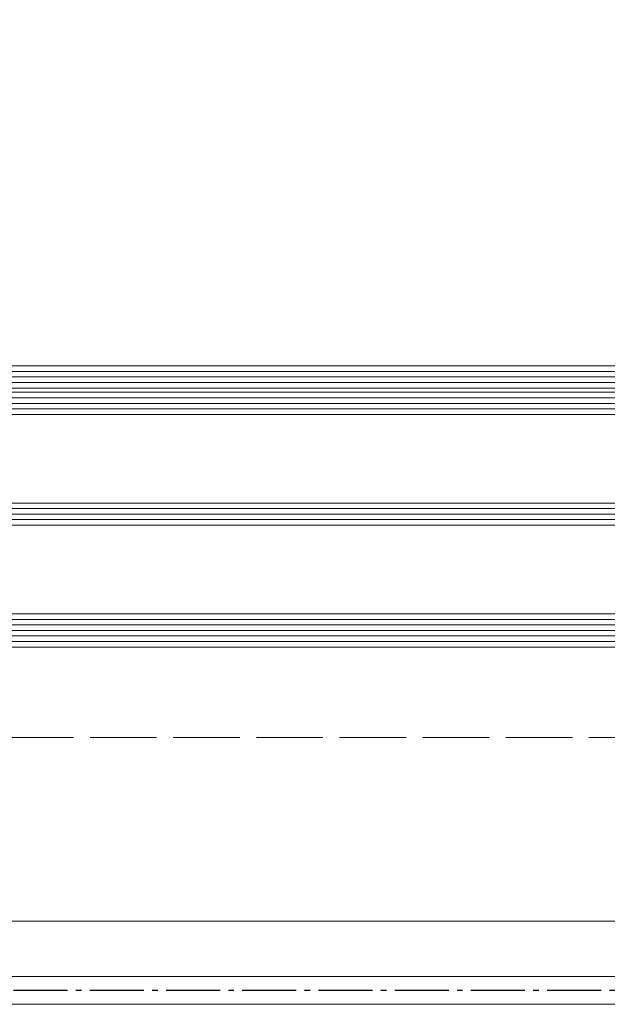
# Model space of a CAD drawing. Header units: inches. Extents: x 44881 to 156022, y 58140 to 83978.
# Tile 107 of 256: x 98654 to 98760, y 72383 to 72560. Entities that reach past the tile are written whole.
import ezdxf

# ---------------------------------------------------------------- set-up
doc = ezdxf.new("R2010")
doc.units = ezdxf.units.IN
doc.linetypes.add('ACAD_ISO02W100', pattern=[15, 12, -3])
doc.linetypes.add('AM_DIN_G_W050', pattern=[13.75, 9.75, -1.5, 1, -1.5])
for name, color, linetype, lineweight in [('!_A_01_TENKÁ', 8, 'Continuous', 13), ('!_A_03_ČIARKOVANÁ', 41, 'ACAD_ISO02W100', 13), ('_MB_kreskowanie_szklo_0.09', 157, 'Continuous', 9), ('_MB_szklo_0.15', 142, 'Continuous', 15), ('AM_7', 4, 'AM_DIN_G_W050', 25)]:
    doc.layers.add(name, color=color, linetype=linetype, lineweight=lineweight)

# ---------------------------------------------------------------- blocks, each defined once
blk = doc.blocks.new('*U363')
at = {"layer": '_MB_kreskowanie_szklo_0.09'}
for points in [[(0, -1), (738, -1)], [(0, -2), (738, -2)], [(0, -3), (738, -3)], [(0, -4), (738, -4)], [(0, -5), (738, -5)], [(0, -23), (738, -23)], [(0, -24), (738, -24)], [(0, -25), (738, -25)], [(0, -43), (738, -43)], [(0, -44), (738, -44)], [(0, -45), (738, -45)], [(0, -47.76), (738, -47.76)], [(0, -48.76), (738, -48.76)], [(0, -49.76), (738, -49.76)]]:
    blk.add_lwpolyline(points, dxfattribs=at)
at = {"layer": '_MB_szklo_0.15'}
for points in [[(738, 0), (0, 0), (0, -6), (738, -6)], [(738, -22), (0, -22), (0, -26), (738, -26)], [(738, -42), (0, -42), (0, -46), (738, -46)], [(738, -46), (0, -46), (0, -46.76), (738, -46.76)], [(738, -46.76), (0, -46.76), (0, -50.76), (738, -50.76)]]:
    blk.add_lwpolyline(points, dxfattribs=at)

msp = doc.modelspace()

# ---------------------------------------------------------------- linework, layer by layer
at = {"layer": '!_A_01_TENKÁ', "color": 14, "true_color": 0xa30000}
for p, q in [((101343.74, 72397.62), (97507.33, 72397.62)), ((97507.33, 72387.62), (101343.74, 72387.62)), ((101343.74, 72382.62), (97507.33, 72382.62))]:
    msp.add_line(p, q, dxfattribs=at)
at = {"layer": '!_A_03_ČIARKOVANÁ', "color": 14, "true_color": 0xa30000}
msp.add_lwpolyline([(93326.54, 72430.78), (109629.54, 72430.78)], dxfattribs=at)
at = {"layer": '!_A_03_ČIARKOVANÁ', "color": 14, "ltscale": 0.5, "true_color": 0xa30000}
msp.add_arc((98502.29, 72524.62), 911.75, 0, 90, dxfattribs=at)
at = {"layer": 'AM_7', "color": 14, "true_color": 0xa30000}
msp.add_line((101343.74, 72385.12), (97483.63, 72385.12), dxfattribs=at)

# ---------------------------------------------------------------- block references
at = {"color": 14, "true_color": 0xa30000, "xscale": -1, "rotation": 180}
msp.add_blockref('*U363', (98562.54, 72447.12), dxfattribs=at)

doc.saveas('drawing.dxf')
